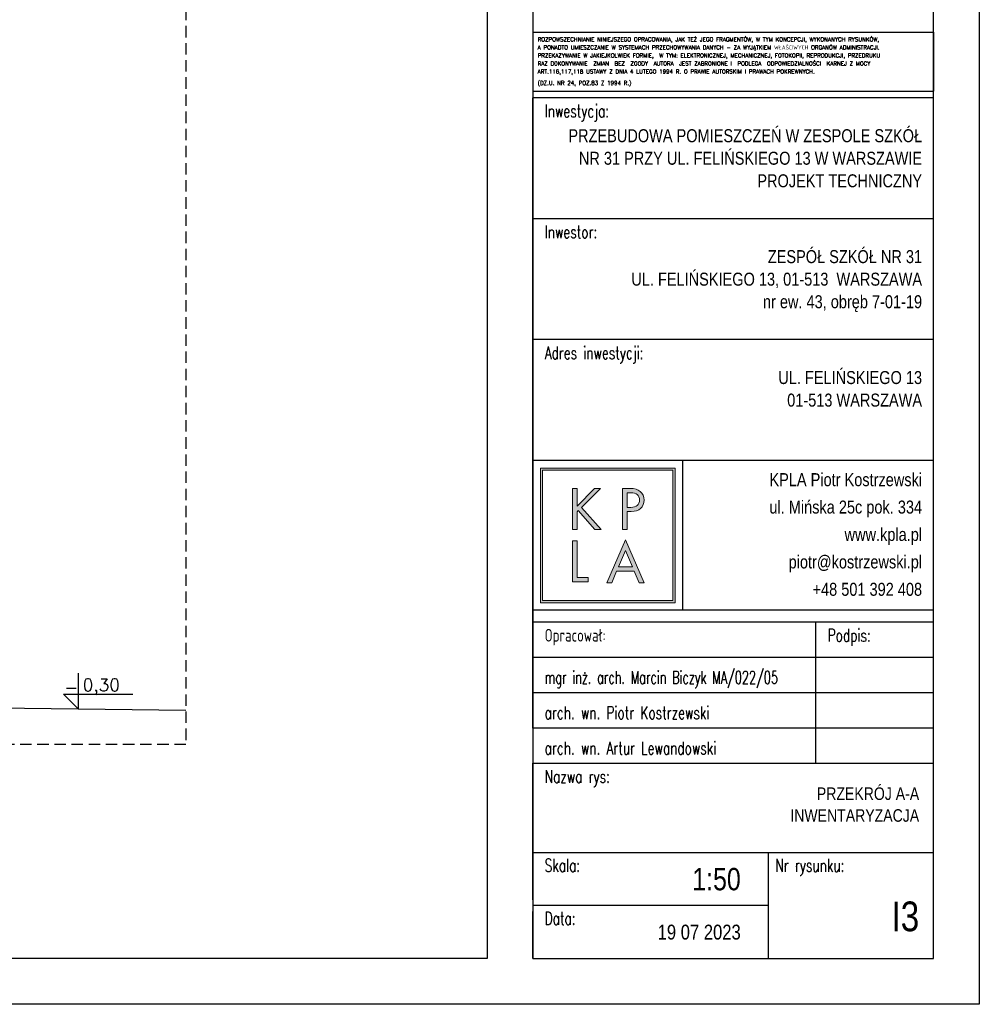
# Model space of a CAD drawing. Extents: x 678233 to 771511, y -128679 to -91169.
# Tile 47 of 62: x 763115 to 763955, y -95393 to -94531. Entities that reach past the tile are written whole.
import ezdxf
from ezdxf.enums import TextEntityAlignment as Align

# ---------------------------------------------------------------- set-up
doc = ezdxf.new("R2010")
doc.units = 0
doc.linetypes.add('DASHED', pattern=[0.75, 0.5, -0.25])
doc.layers.get('0').update_dxf_attribs({"linetype": 'CONTINUOUS'})
doc.layers.get('Defpoints').update_dxf_attribs({"linetype": 'CONTINUOUS'})
for name, color, linetype in [('KOTY', 6, 'CONTINUOUS'), ('OPIS', 2, 'CONTINUOUS'), ('PRZEKROJOWE', 7, 'CONTINUOUS'), ('PRZERYWANA', 9, 'DASHED'), ('ramka', 2, 'CONTINUOUS'), ('tabelka', 2, 'CONTINUOUS')]:
    doc.layers.add(name, color=color, linetype=linetype)
doc.layers.add('Warstwa 1', color=2, linetype='CONTINUOUS', lineweight=18)
doc.styles.add('ARIAL_CE', font='arial.ttf')
doc.styles.add('ROMANS', font='romans.shx', dxfattribs={"width": 0.6})
doc.styles.add('TXT', font='simplex.shx', dxfattribs={"width": 0.7})

# ---------------------------------------------------------------- blocks, each defined once
blk = doc.blocks.new('kpla logo')
h = blk.add_hatch(color=256)
h.paths.add_polyline_path([(3.121, 6.59), (3.117, 6.585), (3.103, 6.571), (3.08, 6.548), (3.048, 6.516), (3.009, 6.477), (2.964, 6.431), (2.92, 6.387), (2.865, 6.332), (2.807, 6.273), (2.745, 6.211), (2.682, 6.148), (2.618, 6.083), (2.562, 6.027), (2.499, 5.963), (2.437, 5.901), (2.379, 5.842), (2.323, 5.786), (2.273, 5.735), (2.233, 5.695), (2.193, 5.655), (2.161, 5.622), (2.136, 5.598), (2.121, 5.583), (2.116, 5.577), (2.116, 5.596), (2.116, 5.651), (2.116, 5.735), (2.116, 5.835), (2.116, 5.956), (2.116, 6.083), (2.116, 6.204), (2.116, 6.325), (2.116, 6.431), (2.116, 6.512), (2.116, 6.569), (2.116, 6.59), (2.111, 6.59), (2.096, 6.59), (2.074, 6.59), (2.048, 6.59), (2.017, 6.59), (1.983, 6.59), (1.951, 6.59), (1.92, 6.59), (1.892, 6.59), (1.871, 6.59), (1.856, 6.59), (1.85, 6.59), (1.85, 6.547), (1.85, 6.418), (1.85, 6.221), (1.85, 5.988), (1.85, 5.707), (1.85, 5.409), (1.85, 5.128), (1.85, 4.846), (1.85, 4.597), (1.85, 4.41), (1.85, 4.277), (1.85, 4.229), (1.855, 4.229), (1.87, 4.229), (1.892, 4.229), (1.918, 4.229), (1.95, 4.229), (1.983, 4.229), (2.015, 4.229), (2.046, 4.229), (2.074, 4.229), (2.095, 4.229), (2.11, 4.229), (2.116, 4.229), (2.116, 4.247), (2.116, 4.302), (2.116, 4.387), (2.116, 4.488), (2.116, 4.608), (2.116, 4.737), (2.116, 4.858), (2.116, 4.979), (2.116, 5.086), (2.116, 5.167), (2.116, 5.224), (2.116, 5.245), (2.117, 5.246), (2.121, 5.249), (2.126, 5.255), (2.133, 5.262), (2.141, 5.27), (2.149, 5.278), (2.157, 5.286), (2.165, 5.294), (2.173, 5.301), (2.178, 5.307), (2.182, 5.31), (2.183, 5.312), (2.201, 5.292), (2.253, 5.233), (2.334, 5.143), (2.429, 5.036), (2.544, 4.907), (2.666, 4.77), (2.781, 4.641), (2.897, 4.512), (2.999, 4.398), (3.075, 4.312), (3.13, 4.251), (3.15, 4.229), (3.156, 4.229), (3.176, 4.229), (3.206, 4.229), (3.242, 4.229), (3.284, 4.229), (3.33, 4.229), (3.373, 4.229), (3.416, 4.229), (3.454, 4.229), (3.483, 4.229), (3.503, 4.229), (3.511, 4.229), (3.49, 4.251), (3.427, 4.32), (3.332, 4.425), (3.219, 4.55), (3.083, 4.7), (2.939, 4.859), (2.803, 5.009), (2.666, 5.159), (2.546, 5.292), (2.455, 5.392), (2.391, 5.463), (2.367, 5.489), (2.387, 5.509), (2.448, 5.569), (2.54, 5.661), (2.65, 5.769), (2.781, 5.9), (2.921, 6.039), (3.053, 6.17), (3.185, 6.302), (3.302, 6.418), (3.39, 6.505), (3.453, 6.567), (3.475, 6.59), (3.469, 6.59), (3.449, 6.59), (3.42, 6.59), (3.385, 6.59), (3.343, 6.59), (3.298, 6.59), (3.256, 6.59), (3.214, 6.59), (3.177, 6.59), (3.148, 6.59), (3.128, 6.59)], flags=0)
h.paths.add_polyline_path([(5.002, 4.229), (5.002, 4.231), (5.002, 4.238), (5.002, 4.252), (5.002, 4.271), (5.002, 4.294), (5.002, 4.322), (5.002, 4.354), (5.002, 4.39), (5.002, 4.421), (5.002, 4.462), (5.002, 4.505), (5.002, 4.551), (5.002, 4.598), (5.002, 4.647), (5.002, 4.696), (5.002, 4.745), (5.002, 4.785), (5.002, 4.834), (5.002, 4.883), (5.002, 4.93), (5.002, 4.976), (5.002, 5.02), (5.002, 5.062), (5.002, 5.101), (5.002, 5.129), (5.002, 5.162), (5.002, 5.191), (5.002, 5.216), (5.002, 5.235), (5.002, 5.25), (5.002, 5.259), (5.002, 5.262), (5.004, 5.262), (5.011, 5.262), (5.023, 5.262), (5.038, 5.262), (5.054, 5.262), (5.074, 5.262), (5.095, 5.262), (5.117, 5.262), (5.137, 5.262), (5.158, 5.262), (5.178, 5.262), (5.196, 5.262), (5.21, 5.262), (5.222, 5.262), (5.229, 5.262), (5.232, 5.262), (5.273, 5.263), (5.316, 5.265), (5.359, 5.269), (5.4, 5.274), (5.437, 5.28), (5.475, 5.288), (5.513, 5.298), (5.549, 5.309), (5.581, 5.32), (5.614, 5.334), (5.647, 5.349), (5.678, 5.365), (5.704, 5.381), (5.732, 5.401), (5.759, 5.421), (5.784, 5.443), (5.805, 5.464), (5.826, 5.488), (5.846, 5.514), (5.866, 5.541), (5.882, 5.567), (5.898, 5.596), (5.913, 5.627), (5.927, 5.658), (5.938, 5.687), (5.949, 5.72), (5.958, 5.754), (5.966, 5.788), (5.971, 5.819), (5.975, 5.854), (5.978, 5.889), (5.979, 5.924), (5.978, 5.958), (5.975, 5.996), (5.971, 6.033), (5.964, 6.069), (5.957, 6.102), (5.947, 6.137), (5.935, 6.171), (5.921, 6.204), (5.907, 6.233), (5.89, 6.265), (5.872, 6.295), (5.852, 6.324), (5.833, 6.349), (5.81, 6.375), (5.785, 6.4), (5.759, 6.423), (5.735, 6.444), (5.708, 6.464), (5.679, 6.483), (5.649, 6.5), (5.621, 6.514), (5.589, 6.528), (5.555, 6.541), (5.519, 6.552), (5.485, 6.56), (5.446, 6.568), (5.405, 6.575), (5.361, 6.581), (5.319, 6.584), (5.271, 6.587), (5.219, 6.589), (5.165, 6.59), (5.161, 6.59), (5.147, 6.59), (5.126, 6.59), (5.098, 6.59), (5.068, 6.59), (5.031, 6.59), (4.992, 6.59), (4.951, 6.59), (4.914, 6.59), (4.874, 6.59), (4.837, 6.59), (4.803, 6.59), (4.778, 6.59), (4.756, 6.59), (4.742, 6.59), (4.736, 6.59), (4.736, 6.567), (4.736, 6.493), (4.736, 6.375), (4.736, 6.221), (4.736, 6.057), (4.736, 5.853), (4.736, 5.635), (4.736, 5.409), (4.736, 5.206), (4.736, 4.986), (4.736, 4.781), (4.736, 4.597), (4.736, 4.457), (4.736, 4.335), (4.736, 4.256), (4.736, 4.229), (4.739, 4.229), (4.747, 4.229), (4.761, 4.229), (4.778, 4.229), (4.796, 4.229), (4.819, 4.229), (4.844, 4.229), (4.869, 4.229), (4.892, 4.229), (4.917, 4.229), (4.94, 4.229), (4.96, 4.229), (4.976, 4.229), (4.99, 4.229), (4.999, 4.229)], flags=0)
h.paths.add_polyline_path([(5.214, 5.503), (5.214, 5.503), (5.213, 5.503), (5.21, 5.503), (5.206, 5.503), (5.201, 5.503), (5.195, 5.503), (5.189, 5.503), (5.181, 5.503), (5.176, 5.503), (5.167, 5.503), (5.158, 5.503), (5.149, 5.503), (5.139, 5.503), (5.129, 5.503), (5.119, 5.503), (5.108, 5.503), (5.101, 5.503), (5.091, 5.503), (5.08, 5.503), (5.071, 5.503), (5.061, 5.503), (5.052, 5.503), (5.043, 5.503), (5.035, 5.503), (5.03, 5.503), (5.023, 5.503), (5.017, 5.503), (5.012, 5.503), (5.008, 5.503), (5.004, 5.503), (5.003, 5.503), (5.002, 5.503), (5.002, 5.51), (5.002, 5.537), (5.002, 5.579), (5.002, 5.635), (5.002, 5.691), (5.002, 5.764), (5.002, 5.843), (5.002, 5.924), (5.002, 5.994), (5.002, 6.073), (5.002, 6.148), (5.002, 6.214), (5.002, 6.262), (5.002, 6.307), (5.002, 6.335), (5.002, 6.345), (5.004, 6.345), (5.01, 6.345), (5.019, 6.345), (5.032, 6.345), (5.045, 6.345), (5.062, 6.345), (5.08, 6.345), (5.099, 6.345), (5.115, 6.345), (5.134, 6.345), (5.151, 6.345), (5.166, 6.345), (5.177, 6.345), (5.188, 6.345), (5.194, 6.345), (5.197, 6.345), (5.228, 6.345), (5.262, 6.344), (5.295, 6.342), (5.326, 6.339), (5.352, 6.336), (5.38, 6.332), (5.406, 6.326), (5.432, 6.32), (5.452, 6.314), (5.475, 6.306), (5.497, 6.297), (5.518, 6.287), (5.535, 6.278), (5.554, 6.266), (5.572, 6.253), (5.59, 6.239), (5.603, 6.227), (5.618, 6.212), (5.631, 6.196), (5.644, 6.179), (5.655, 6.163), (5.666, 6.145), (5.676, 6.125), (5.686, 6.105), (5.693, 6.087), (5.7, 6.065), (5.706, 6.043), (5.711, 6.02), (5.715, 6), (5.718, 5.977), (5.72, 5.952), (5.72, 5.928), (5.719, 5.884), (5.713, 5.836), (5.702, 5.79), (5.687, 5.748), (5.67, 5.714), (5.647, 5.678), (5.62, 5.644), (5.588, 5.614), (5.558, 5.592), (5.519, 5.568), (5.476, 5.548), (5.429, 5.531), (5.386, 5.52), (5.333, 5.511), (5.275, 5.505)], flags=0)
h.paths.add_polyline_path([(2.116, 1.461), (2.116, 1.464), (2.116, 1.479), (2.116, 1.507), (2.116, 1.545), (2.116, 1.594), (2.116, 1.651), (2.116, 1.718), (2.116, 1.791), (2.116, 1.848), (2.116, 1.933), (2.116, 2.023), (2.116, 2.117), (2.116, 2.214), (2.116, 2.314), (2.116, 2.416), (2.116, 2.519), (2.116, 2.592), (2.116, 2.695), (2.116, 2.795), (2.116, 2.894), (2.116, 2.989), (2.116, 3.08), (2.116, 3.166), (2.116, 3.247), (2.116, 3.3), (2.116, 3.368), (2.116, 3.429), (2.116, 3.48), (2.116, 3.521), (2.116, 3.552), (2.116, 3.571), (2.116, 3.577), (2.113, 3.577), (2.105, 3.577), (2.092, 3.577), (2.074, 3.577), (2.057, 3.577), (2.034, 3.577), (2.009, 3.577), (1.983, 3.577), (1.961, 3.577), (1.936, 3.577), (1.913, 3.577), (1.892, 3.577), (1.877, 3.577), (1.863, 3.577), (1.854, 3.577), (1.85, 3.577), (1.85, 3.556), (1.85, 3.483), (1.85, 3.364), (1.85, 3.208), (1.85, 3.051), (1.85, 2.846), (1.85, 2.625), (1.85, 2.397), (1.85, 2.201), (1.85, 1.979), (1.85, 1.771), (1.85, 1.585), (1.85, 1.45), (1.85, 1.325), (1.85, 1.245), (1.85, 1.216), (1.858, 1.216), (1.887, 1.216), (1.933, 1.216), (1.993, 1.216), (2.054, 1.216), (2.133, 1.216), (2.219, 1.216), (2.307, 1.216), (2.383, 1.216), (2.469, 1.216), (2.549, 1.216), (2.621, 1.216), (2.673, 1.216), (2.722, 1.216), (2.753, 1.216), (2.764, 1.216), (2.764, 1.219), (2.764, 1.226), (2.764, 1.238), (2.764, 1.255), (2.764, 1.271), (2.764, 1.292), (2.764, 1.315), (2.764, 1.339), (2.764, 1.359), (2.764, 1.382), (2.764, 1.403), (2.764, 1.422), (2.764, 1.436), (2.764, 1.449), (2.764, 1.458), (2.764, 1.461), (2.758, 1.461), (2.738, 1.461), (2.705, 1.461), (2.662, 1.461), (2.619, 1.461), (2.563, 1.461), (2.502, 1.461), (2.44, 1.461), (2.386, 1.461), (2.325, 1.461), (2.268, 1.461), (2.217, 1.461), (2.18, 1.461), (2.146, 1.461), (2.124, 1.461)], flags=0)
h.paths.add_polyline_path([(4.4, 1.829), (4.402, 1.829), (4.41, 1.829), (4.423, 1.829), (4.441, 1.829), (4.464, 1.829), (4.492, 1.829), (4.523, 1.829), (4.558, 1.829), (4.586, 1.829), (4.626, 1.829), (4.669, 1.829), (4.714, 1.829), (4.76, 1.829), (4.808, 1.829), (4.856, 1.829), (4.905, 1.829), (4.941, 1.829), (4.99, 1.829), (5.037, 1.829), (5.084, 1.829), (5.129, 1.829), (5.172, 1.829), (5.213, 1.829), (5.251, 1.829), (5.278, 1.829), (5.31, 1.829), (5.339, 1.829), (5.363, 1.829), (5.383, 1.829), (5.397, 1.829), (5.406, 1.829), (5.409, 1.829), (5.412, 1.823), (5.42, 1.802), (5.434, 1.768), (5.453, 1.724), (5.472, 1.679), (5.496, 1.621), (5.522, 1.559), (5.549, 1.494), (5.572, 1.438), (5.599, 1.375), (5.623, 1.317), (5.645, 1.264), (5.661, 1.225), (5.676, 1.19), (5.685, 1.168), (5.689, 1.16), (5.691, 1.16), (5.7, 1.16), (5.715, 1.16), (5.734, 1.16), (5.754, 1.16), (5.779, 1.16), (5.806, 1.16), (5.834, 1.16), (5.858, 1.16), (5.885, 1.16), (5.911, 1.16), (5.934, 1.16), (5.951, 1.16), (5.966, 1.16), (5.976, 1.16), (5.979, 1.16), (5.969, 1.182), (5.936, 1.26), (5.883, 1.384), (5.813, 1.546), (5.741, 1.714), (5.649, 1.929), (5.55, 2.159), (5.448, 2.397), (5.358, 2.606), (5.259, 2.837), (5.166, 3.054), (5.083, 3.248), (5.021, 3.392), (4.966, 3.521), (4.93, 3.605), (4.917, 3.634), (4.907, 3.611), (4.873, 3.534), (4.819, 3.41), (4.747, 3.248), (4.673, 3.079), (4.579, 2.865), (4.478, 2.635), (4.374, 2.397), (4.282, 2.188), (4.18, 1.957), (4.085, 1.74), (4, 1.546), (3.937, 1.402), (3.88, 1.273), (3.843, 1.189), (3.83, 1.16), (3.833, 1.16), (3.842, 1.16), (3.856, 1.16), (3.875, 1.16), (3.895, 1.16), (3.919, 1.16), (3.946, 1.16), (3.974, 1.16), (3.998, 1.16), (4.025, 1.16), (4.05, 1.16), (4.072, 1.16), (4.089, 1.16), (4.104, 1.16), (4.114, 1.16), (4.117, 1.16), (4.12, 1.166), (4.128, 1.187), (4.143, 1.22), (4.161, 1.264), (4.18, 1.31), (4.205, 1.368), (4.231, 1.43), (4.259, 1.494), (4.282, 1.551), (4.309, 1.613), (4.334, 1.672), (4.356, 1.724), (4.373, 1.763), (4.387, 1.798), (4.397, 1.821)], flags=0)
h.paths.add_polyline_path([(4.914, 3.018), (4.914, 3.017), (4.916, 3.011), (4.921, 3), (4.928, 2.983), (4.937, 2.961), (4.948, 2.934), (4.961, 2.904), (4.975, 2.87), (4.982, 2.852), (4.998, 2.814), (5.015, 2.773), (5.033, 2.73), (5.052, 2.685), (5.071, 2.639), (5.09, 2.593), (5.11, 2.546), (5.12, 2.522), (5.139, 2.475), (5.159, 2.428), (5.177, 2.383), (5.196, 2.339), (5.213, 2.297), (5.23, 2.258), (5.245, 2.221), (5.252, 2.203), (5.266, 2.171), (5.277, 2.143), (5.287, 2.119), (5.295, 2.099), (5.301, 2.085), (5.305, 2.076), (5.306, 2.073), (5.301, 2.073), (5.276, 2.073), (5.236, 2.073), (5.182, 2.073), (5.134, 2.073), (5.064, 2.073), (4.987, 2.073), (4.908, 2.073), (4.849, 2.073), (4.771, 2.073), (4.699, 2.073), (4.634, 2.073), (4.593, 2.073), (4.549, 2.073), (4.52, 2.073), (4.51, 2.073), (4.513, 2.08), (4.525, 2.109), (4.546, 2.157), (4.573, 2.221), (4.597, 2.277), (4.633, 2.361), (4.672, 2.452), (4.712, 2.546), (4.742, 2.616), (4.781, 2.708), (4.818, 2.794), (4.85, 2.87), (4.872, 2.92), (4.894, 2.972), (4.908, 3.006)], flags=0)
h.paths.add_polyline_path([(7.769, 0), (7.769, 0.009), (7.769, 0.062), (7.769, 0.161), (7.769, 0.301), (7.769, 0.48), (7.769, 0.694), (7.769, 0.94), (7.769, 1.214), (7.769, 1.391), (7.769, 1.704), (7.769, 2.037), (7.769, 2.387), (7.769, 2.75), (7.769, 3.122), (7.769, 3.502), (7.769, 3.885), (7.769, 4.115), (7.769, 4.496), (7.769, 4.872), (7.769, 5.239), (7.769, 5.594), (7.769, 5.934), (7.769, 6.256), (7.769, 6.555), (7.769, 6.723), (7.769, 6.981), (7.769, 7.208), (7.769, 7.401), (7.769, 7.557), (7.769, 7.673), (7.769, 7.745), (7.769, 7.769), (7.707, 7.769), (7.468, 7.769), (7.076, 7.769), (6.555, 7.769), (6.065, 7.769), (5.383, 7.769), (4.647, 7.769), (3.885, 7.769), (3.274, 7.769), (2.53, 7.769), (1.835, 7.769), (1.214, 7.769), (0.788, 7.769), (0.368, 7.769), (0.096, 7.769), (0, 7.769), (0, 7.707), (0, 7.468), (0, 7.076), (0, 6.555), (0, 6.065), (0, 5.383), (0, 4.647), (0, 3.885), (0, 3.274), (0, 2.53), (0, 1.835), (0, 1.214), (0, 0.788), (0, 0.368), (0, 0.096), (0, 0), (0.062, 0), (0.301, 0), (0.694, 0), (1.214, 0), (1.704, 0), (2.387, 0), (3.122, 0), (3.885, 0), (4.496, 0), (5.239, 0), (5.934, 0), (6.555, 0), (6.981, 0), (7.401, 0), (7.673, 0)])
h.paths.add_polyline_path([(0.131, 0.131), (0.131, 0.14), (0.131, 0.192), (0.131, 0.287), (0.131, 0.422), (0.131, 0.595), (0.131, 0.802), (0.131, 1.039), (0.131, 1.304), (0.131, 1.475), (0.131, 1.778), (0.131, 2.1), (0.131, 2.437), (0.131, 2.788), (0.131, 3.148), (0.131, 3.515), (0.131, 3.885), (0.131, 4.107), (0.131, 4.475), (0.131, 4.838), (0.131, 5.193), (0.131, 5.536), (0.131, 5.865), (0.131, 6.176), (0.131, 6.465), (0.131, 6.627), (0.131, 6.876), (0.131, 7.096), (0.131, 7.282), (0.131, 7.433), (0.131, 7.545), (0.131, 7.614), (0.131, 7.638), (0.192, 7.638), (0.422, 7.638), (0.802, 7.638), (1.304, 7.638), (1.778, 7.638), (2.437, 7.638), (3.148, 7.638), (3.885, 7.638), (4.475, 7.638), (5.193, 7.638), (5.865, 7.638), (6.465, 7.638), (6.876, 7.638), (7.282, 7.638), (7.545, 7.638), (7.638, 7.638), (7.638, 7.578), (7.638, 7.347), (7.638, 6.968), (7.638, 6.465), (7.638, 5.992), (7.638, 5.332), (7.638, 4.621), (7.638, 3.885), (7.638, 3.294), (7.638, 2.576), (7.638, 1.904), (7.638, 1.304), (7.638, 0.893), (7.638, 0.487), (7.638, 0.225), (7.638, 0.131), (7.578, 0.131), (7.347, 0.131), (6.968, 0.131), (6.465, 0.131), (5.992, 0.131), (5.332, 0.131), (4.621, 0.131), (3.885, 0.131), (3.294, 0.131), (2.576, 0.131), (1.904, 0.131), (1.304, 0.131), (0.893, 0.131), (0.487, 0.131), (0.225, 0.131)], flags=16)
at = {"layer": 'Warstwa 1', "color": 250}
for points, knots in [([(7.769, 0), (7.769, 0), (0, 0), (0, 0), (0, 0), (0, 0), (0, 7.769), (0, 7.769), (0, 7.769), (0, 7.769), (7.769, 7.769), (7.769, 7.769), (7.769, 7.769), (7.769, 7.769), (7.769, 0), (7.769, 0)], [0, 0, 0, 0, 0.2, 0.2, 0.2, 0.2, 0.4, 0.4, 0.4, 0.4, 0.6, 0.6, 0.6, 0.6, 1, 1, 1, 1]), ([(0.131, 0.131), (0.131, 0.131), (7.638, 0.131), (7.638, 0.131), (7.638, 0.131), (7.638, 0.131), (7.638, 7.638), (7.638, 7.638), (7.638, 7.638), (7.638, 7.638), (0.131, 7.638), (0.131, 7.638), (0.131, 7.638), (0.131, 7.638), (0.131, 0.131), (0.131, 0.131)], [0, 0, 0, 0, 0.2, 0.2, 0.2, 0.2, 0.4, 0.4, 0.4, 0.4, 0.6, 0.6, 0.6, 0.6, 1, 1, 1, 1]), ([(3.121, 6.59), (3.121, 6.59), (3.475, 6.59), (3.475, 6.59), (3.475, 6.59), (3.475, 6.59), (2.367, 5.489), (2.367, 5.489), (2.367, 5.489), (2.367, 5.489), (3.511, 4.229), (3.511, 4.229), (3.511, 4.229), (3.511, 4.229), (3.15, 4.229), (3.15, 4.229), (3.15, 4.229), (3.15, 4.229), (2.183, 5.312), (2.183, 5.312), (2.183, 5.312), (2.183, 5.312), (2.116, 5.245), (2.116, 5.245), (2.116, 5.245), (2.116, 5.245), (2.116, 4.229), (2.116, 4.229), (2.116, 4.229), (2.116, 4.229), (1.85, 4.229), (1.85, 4.229), (1.85, 4.229), (1.85, 4.229), (1.85, 6.59), (1.85, 6.59), (1.85, 6.59), (1.85, 6.59), (2.116, 6.59), (2.116, 6.59), (2.116, 6.59), (2.116, 6.59), (2.116, 5.577), (2.116, 5.577), (2.116, 5.577), (2.116, 5.577), (3.121, 6.59), (3.121, 6.59)], [0, 0, 0, 0, 0.076923, 0.076923, 0.076923, 0.076923, 0.153846, 0.153846, 0.153846, 0.153846, 0.230769, 0.230769, 0.230769, 0.230769, 0.307692, 0.307692, 0.307692, 0.307692, 0.384615, 0.384615, 0.384615, 0.384615, 0.461538, 0.461538, 0.461538, 0.461538, 0.538462, 0.538462, 0.538462, 0.538462, 0.615385, 0.615385, 0.615385, 0.615385, 0.692308, 0.692308, 0.692308, 0.692308, 0.769231, 0.769231, 0.769231, 0.769231, 0.846154, 0.846154, 0.846154, 0.846154, 1, 1, 1, 1]), ([(5.002, 4.229), (5.002, 4.229), (4.736, 4.229), (4.736, 4.229), (4.736, 4.229), (4.736, 4.229), (4.736, 6.59), (4.736, 6.59), (4.736, 6.59), (4.736, 6.59), (5.165, 6.59), (5.165, 6.59), (5.165, 6.59), (5.455, 6.59), (5.621, 6.544), (5.759, 6.423), (5.759, 6.423), (5.898, 6.307), (5.979, 6.122), (5.979, 5.924), (5.979, 5.924), (5.979, 5.74), (5.905, 5.56), (5.784, 5.443), (5.784, 5.443), (5.657, 5.326), (5.469, 5.262), (5.232, 5.262), (5.232, 5.262), (5.232, 5.262), (5.002, 5.262), (5.002, 5.262), (5.002, 5.262), (5.002, 5.262), (5.002, 4.229), (5.002, 4.229)], [0, 0, 0, 0, 0.1, 0.1, 0.1, 0.1, 0.2, 0.2, 0.2, 0.2, 0.3, 0.3, 0.3, 0.3, 0.4, 0.4, 0.4, 0.4, 0.5, 0.5, 0.5, 0.5, 0.6, 0.6, 0.6, 0.6, 0.7, 0.7, 0.7, 0.7, 0.8, 0.8, 0.8, 0.8, 1, 1, 1, 1]), ([(5.214, 5.503), (5.536, 5.503), (5.72, 5.659), (5.72, 5.928), (5.72, 5.928), (5.72, 6.055), (5.671, 6.169), (5.59, 6.239), (5.59, 6.239), (5.501, 6.314), (5.388, 6.345), (5.197, 6.345), (5.197, 6.345), (5.197, 6.345), (5.002, 6.345), (5.002, 6.345), (5.002, 6.345), (5.002, 6.345), (5.002, 5.503), (5.002, 5.503), (5.002, 5.503), (5.002, 5.503), (5.214, 5.503), (5.214, 5.503)], [0, 0, 0, 0, 0.142857, 0.142857, 0.142857, 0.142857, 0.285714, 0.285714, 0.285714, 0.285714, 0.428571, 0.428571, 0.428571, 0.428571, 0.571429, 0.571429, 0.571429, 0.571429, 0.714286, 0.714286, 0.714286, 0.714286, 1, 1, 1, 1]), ([(2.116, 1.461), (2.116, 1.461), (2.764, 1.461), (2.764, 1.461), (2.764, 1.461), (2.764, 1.461), (2.764, 1.216), (2.764, 1.216), (2.764, 1.216), (2.764, 1.216), (1.85, 1.216), (1.85, 1.216), (1.85, 1.216), (1.85, 1.216), (1.85, 3.577), (1.85, 3.577), (1.85, 3.577), (1.85, 3.577), (2.116, 3.577), (2.116, 3.577), (2.116, 3.577), (2.116, 3.577), (2.116, 1.461), (2.116, 1.461)], [0, 0, 0, 0, 0.142857, 0.142857, 0.142857, 0.142857, 0.285714, 0.285714, 0.285714, 0.285714, 0.428571, 0.428571, 0.428571, 0.428571, 0.571429, 0.571429, 0.571429, 0.571429, 0.714286, 0.714286, 0.714286, 0.714286, 1, 1, 1, 1]), ([(4.4, 1.829), (4.4, 1.829), (4.117, 1.16), (4.117, 1.16), (4.117, 1.16), (4.117, 1.16), (3.83, 1.16), (3.83, 1.16), (3.83, 1.16), (3.83, 1.16), (4.917, 3.634), (4.917, 3.634), (4.917, 3.634), (4.917, 3.634), (5.979, 1.16), (5.979, 1.16), (5.979, 1.16), (5.979, 1.16), (5.689, 1.16), (5.689, 1.16), (5.689, 1.16), (5.689, 1.16), (5.409, 1.829), (5.409, 1.829), (5.409, 1.829), (5.409, 1.829), (4.4, 1.829), (4.4, 1.829)], [0, 0, 0, 0, 0.125, 0.125, 0.125, 0.125, 0.25, 0.25, 0.25, 0.25, 0.375, 0.375, 0.375, 0.375, 0.5, 0.5, 0.5, 0.5, 0.625, 0.625, 0.625, 0.625, 0.75, 0.75, 0.75, 0.75, 1, 1, 1, 1]), ([(4.914, 3.018), (4.914, 3.018), (4.51, 2.073), (4.51, 2.073), (4.51, 2.073), (4.51, 2.073), (5.306, 2.073), (5.306, 2.073), (5.306, 2.073), (5.306, 2.073), (4.914, 3.018), (4.914, 3.018)], [0, 0, 0, 0, 0.25, 0.25, 0.25, 0.25, 0.5, 0.5, 0.5, 0.5, 1, 1, 1, 1])]:
    blk.add_open_spline(points, degree=3, knots=knots, dxfattribs=at)
blk = doc.blocks.new('TABELKA NOWA 334')
at = {"layer": 'tabelka', "ltscale": 2}
for p, q in [((42790.4, -47472.2), (43615.4, -47472.2)), ((42790.4, -47472.2), (42790.4, -47593.6)), ((43615.4, -47472.2), (43615.4, -47593.6)), ((42790.4, -47593.6), (43615.4, -47593.6)), ((42790.4, -48703.2), (42790.4, -47607.4)), ((43615.4, -47607.4), (42790.4, -47607.4)), ((43615.4, -47856.3), (42790.4, -47856.3)), ((43615.4, -48105.3), (42790.4, -48105.3)), ((43615.4, -48354.2), (42790.4, -48354.2)), ((43615.4, -48662.5), (42790.4, -48662.5)), ((43615.4, -48686.7), (42790.4, -48686.7)), ((43615.4, -48686.7), (42790.4, -48686.7)), ((42790.4, -48904.9), (42790.4, -48686.7)), ((43373.1, -48977.6), (43373.1, -48686.7)), ((43615.4, -48759.4), (42790.4, -48759.4)), ((42790.4, -48832.1), (43615.4, -48832.1)), ((43615.4, -48904.9), (42790.4, -48904.9)), ((42790.4, -48977.6), (43615.4, -48977.6)), ((42790.4, -48977.6), (43615.4, -48977.6)), ((42790.4, -49161.5), (42790.4, -48977.6)), ((42790.4, -49161.5), (43615.4, -49161.5)), ((42790.4, -49161.5), (43275.1, -49161.5)), ((42790.4, -49258.4), (42790.4, -49161.5)), ((43275.1, -49161.5), (43275.1, -49379.6)), ((43275.1, -49270.5), (42790.4, -49270.5)), ((42790.4, -49379.6), (42790.4, -49282.7))]:
    blk.add_line(p, q, dxfattribs=at)
blk.add_lwpolyline([(42790.4, -49379.6), (43615.4, -49379.6), (43615.4, -47607.4), (42790.4, -47607.4)], close=True, dxfattribs=at)
blk.add_lwpolyline([(43098.7, -48354.2), (43098.7, -48662.5)], dxfattribs=at)
at = {"layer": 'tabelka', "ltscale": 2, "xscale": 35.70926211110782, "yscale": 35.70926211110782, "zscale": 35.70926211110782}
blk.add_blockref('kpla logo', (42805.8, -48647.1), dxfattribs=at)
at = {"layer": 'tabelka', "ltscale": 2, "style": 'ROMANS'}
for s, height, p in [('ROZPOWSZECHNIANIE NINIEJSZEGO OPRACOWANIA, JAK TEŻ JEGO FRAGMENTÓW, W TYM KONCEPCJI, WYKONANYCH RYSUNKÓW,', 8.2817, (42800.3, -47491.3)), ('A PONADTO UMIESZCZANIE W SYSTEMACH PRZECHOWYWANIA DANYCH - ZA WYJĄTKIEM WŁAŚCIWYCH ORGANÓW ADMINISTRACJI. ', 8.2817, (42800.3, -47507.8)), ('PRZEKAZYWANIE W JAKIEJKOLWIEK FORMIE,  W TYM: ELEKTRONICZNEJ, MECHANICZNEJ, FOTOKOPII, REPRODUKCJI, PRZEDRUKU', 8.2817, (42800.3, -47524.4)), ('RAZ D0KONYWANIE  ZMIAN  BEZ  ZGODY  AUTORA  JEST ZABRONIONE I  PODLEGA  ODPOWIEDZIALNOŚCI  KARNEJ Z MOCY ', 8.2817, (42800.3, -47541)), ('ART.116,117,118 USTAWY Z DNIA 4 LUTEGO 1994 R. O PRAWIE AUTORSKIM I PRAWACH POKREWNYCH.', 8.282, (42800.3, -47557.5)), ('(DZ.U. NR 24, POZ.83 Z 1994 R.)', 8.282, (42800.3, -47581.1))]:
    blk.add_text(s, height=height, rotation=359.9955, dxfattribs=at).set_placement(p)
at = {"layer": 'tabelka', "ltscale": 2, "style": 'ROMANS', "width": 0.7}
for s, height, p in [('Inwestycja:', 26.174, (42814.7, -47647.6)), ('Inwestor:', 26.17, (42814.7, -47896.6)), ('Adres inwestycji:', 26.174, (42814.7, -48145.5)), ('Opracował:', 26.17, (42814.7, -48727)), ('Podpis:', 26.17, (43397.3, -48727)), ('Nazwa rys:', 26.17, (42814.7, -49017.8)), ('Skala:', 26.17, (42814.7, -49200.7)), ('Nr rysunku:', 26.174, (43289.7, -49200.7)), ('Data:', 26.17, (42814.7, -49309.8))]:
    blk.add_text(s, height=height, dxfattribs=at).set_placement(p)
at = {"layer": 'tabelka', "ltscale": 2, "style": 'ARIAL_CE', "width": 0.8}
for s, p in [('KPLA Piotr Kostrzewski', (43591.7, -48407)), ('ul. Mińska 25c pok. 334', (43591.7, -48463.4)), ('www.kpla.pl', (43591.7, -48519.8)), ('  piotr@kostrzewski.pl', (43591.7, -48576.3)), ('+48 501 392 408', (43591.7, -48632.7))]:
    blk.add_text(s, height=26.775, dxfattribs=at).set_placement(p, align=Align.RIGHT)
for tag, height, p in [('Inwestycja 1', 26.8, (43591.7, -47698.9)), ('Inwestycja 2', 26.8, (43591.7, -47745.3)), ('Inwestycja 3', 26.8, (43591.7, -47791.7)), ('Inwestycja 4', 26.8, (43591.7, -47838.1)), ('INWESTOR 1', 26.8, (43591.7, -47947.8)), ('INWESTOR 2', 26.8, (43591.7, -47994.2)), ('INWESTOR 3', 26.8, (43591.7, -48040.6)), ('INWESTOR 4', 26.8, (43591.7, -48087.1)), ('Adres 1', 26.8, (43591.7, -48196.8)), ('Adres 2', 26.8, (43591.7, -48243.2)), ('Adres 3', 26.8, (43591.7, -48289.6)), ('Adres 4', 26.8, (43591.7, -48336)), ('TEMAT1', 25.9, (43585.8, -49053)), ('TEMAT2', 25.9, (43585.8, -49097.9)), ('TEMAT3', 25.9, (43585.8, -49142.8))]:
    blk.add_attdef(tag, text='', height=height, dxfattribs=at).set_placement(p, align=Align.RIGHT)
at = {"layer": 'tabelka', "ltscale": 2, "style": 'ROMANS', "width": 0.7, "flags": 4}
for tag, p in [('arch. wn. Piotr Kostrzewski', (42814.7, -48813.8)), ('arch. wn. Artur Lewandowski', (42814.7, -48886.5)), ('....', (42814.7, -48959.2))]:
    blk.add_attdef(tag, p, '', height=26.2, dxfattribs=at)
at = {"layer": 'tabelka', "ltscale": 2, "style": 'ARIAL_CE', "width": 0.8}
for tag, height, p in [('1:20', 45.9, (43218.4, -49216)), ('A 12', 61.2, (43585.8, -49292.7)), ('sierpień 2013', 30.6, (43218.4, -49325.1))]:
    blk.add_attdef(tag, text='', height=height, dxfattribs=at).set_placement(p, align=Align.MIDDLE_RIGHT)

msp = doc.modelspace()

# ---------------------------------------------------------------- linework, layer by layer
at = {"layer": 'Defpoints'}
msp.add_lwpolyline([(761854.91, -93907.99), (763954.91, -93907.99), (763954.91, -95392.99), (761854.91, -95392.99)], close=True, dxfattribs=at)
at = {"layer": 'KOTY', "linetype": 'ByBlock'}
for p, q in [((763166.23, -95103.11), (763166.23, -95134.33)), ((763166.23, -95134.33), (763153.5, -95121.6)), ((763153.5, -95121.6), (763214.07, -95121.6))]:
    msp.add_line(p, q, dxfattribs=at)
at = {"layer": 'PRZEKROJOWE'}
msp.add_line((763071.98, -95133.14), (763260.48, -95135.51), dxfattribs=at)
at = {"layer": 'PRZERYWANA', "ltscale": 20}
for p, q in [((763260.48, -94431.73), (763260.48, -95165.51)), ((763260.48, -95165.51), (762235.98, -95165.51))]:
    msp.add_line(p, q, dxfattribs=at)
at = {"layer": 'tabelka'}
for points in [[(761947.77, -93947.99), (763524.2, -93947.99), (763524.2, -95352.99), (761947.77, -95352.99)], [(763564.2, -95352.99), (763914.91, -95352.99), (763914.91, -93947.99), (763564.2, -93947.99)]]:
    msp.add_lwpolyline(points, close=True, dxfattribs=at)

# ---------------------------------------------------------------- block references
at = {"layer": 'ramka'}
ref = msp.add_blockref('TABELKA NOWA 334', (745373.92, -74361.64), dxfattribs=dict(at, xscale=0.425101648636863, yscale=0.425101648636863, zscale=0.425101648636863))
ref.add_attrib('....', 'arch. wn. Artur Lewandowski', (763574.5, -95174.28), dxfattribs={"layer": 'tabelka', "ltscale": 2, "height": 11.1265, "style": 'ROMANS', "width": 0.7})
ref.add_attrib('arch. wn. Artur Lewandowski', 'arch. wn. Piotr Kostrzewski', (763574.5, -95143.37), dxfattribs={"layer": 'tabelka', "ltscale": 2, "height": 11.1265, "style": 'ROMANS', "width": 0.7})
ref.add_attrib('arch. wn. Piotr Kostrzewski', 'mgr inż. arch. Marcin Biczyk MA/022/05', (763574.5, -95112.47), dxfattribs={"layer": 'tabelka', "ltscale": 2, "height": 11.1265, "style": 'ROMANS', "width": 0.65})
ref.add_attrib('Adres 1', 'UL. FELIŃSKIEGO 13', dxfattribs={"layer": 'tabelka', "ltscale": 2, "height": 11.3822, "style": 'ARIAL_CE', "width": 0.8}).set_placement((763904.82, -94850.17), align=Align.RIGHT)
ref.add_attrib('Adres 2', '01-513 WARSZAWA', dxfattribs={"layer": 'tabelka', "ltscale": 2, "height": 11.3822, "style": 'ARIAL_CE', "width": 0.8}).set_placement((763904.82, -94869.9), align=Align.RIGHT)
ref.add_attrib('INWESTOR 1', 'ZESPÓŁ SZKÓŁ NR 31', dxfattribs={"layer": 'tabelka', "ltscale": 2, "height": 11.3822, "style": 'ARIAL_CE', "width": 0.8}).set_placement((763904.82, -94744.34), align=Align.RIGHT)
ref.add_attrib('INWESTOR 2', 'UL. FELIŃSKIEGO 13, 01-513  WARSZAWA', dxfattribs={"layer": 'tabelka', "ltscale": 2, "height": 11.3822, "style": 'ARIAL_CE', "width": 0.8}).set_placement((763904.82, -94764.07), align=Align.RIGHT)
ref.add_attrib('INWESTOR 3', 'nr ew. 43, obręb 7-01-19', dxfattribs={"layer": 'tabelka', "ltscale": 2, "height": 11.3822, "style": 'ARIAL_CE', "width": 0.8}).set_placement((763904.82, -94783.8), align=Align.RIGHT)
ref.add_attrib('Inwestycja 1', 'PRZEBUDOWA POMIESZCZEŃ W ZESPOLE SZKÓŁ', dxfattribs={"layer": 'tabelka', "ltscale": 2, "height": 11.3822, "style": 'ARIAL_CE', "width": 0.8}).set_placement((763904.82, -94638.51), align=Align.RIGHT)
ref.add_attrib('Inwestycja 2', ' NR 31 PRZY UL. FELIŃSKIEGO 13 W WARSZAWIE', dxfattribs={"layer": 'tabelka', "ltscale": 2, "height": 11.3822, "style": 'ARIAL_CE', "width": 0.8}).set_placement((763904.82, -94658.24), align=Align.RIGHT)
ref.add_attrib('Inwestycja 3', 'PROJEKT TECHNICZNY', dxfattribs={"layer": 'tabelka', "ltscale": 2, "height": 11.3822, "style": 'ARIAL_CE', "width": 0.8}).set_placement((763904.82, -94677.97), align=Align.RIGHT)
ref.add_attrib('1:20', '1:50', dxfattribs={"layer": 'tabelka', "ltscale": 2, "height": 19.512, "style": 'ARIAL_CE', "width": 0.8}).set_placement((763746.14, -95283.45), align=Align.MIDDLE_RIGHT)
ref.add_attrib('sierpień 2013', '19 07 2023', dxfattribs={"layer": 'tabelka', "ltscale": 2, "height": 13.008, "style": 'ARIAL_CE', "width": 0.8}).set_placement((763746.14, -95329.81), align=Align.MIDDLE_RIGHT)
ref.add_attrib('A 12', 'I3', dxfattribs={"layer": 'tabelka', "ltscale": 2, "height": 26.017, "style": 'ARIAL_CE', "width": 0.8}).set_placement((763902.31, -95316.04), align=Align.MIDDLE_RIGHT)
ref.add_attrib('TEMAT1', 'PRZEKRÓJ A-A', dxfattribs={"layer": 'tabelka', "ltscale": 2, "height": 11.0123, "style": 'ARIAL_CE', "width": 0.8}).set_placement((763902.31, -95214.15), align=Align.RIGHT)
ref.add_attrib('TEMAT2', 'INWENTARYZACJA', dxfattribs={"layer": 'tabelka', "ltscale": 2, "height": 11.0123, "style": 'ARIAL_CE', "width": 0.8}).set_placement((763902.31, -95233.24), align=Align.RIGHT)

# ---------------------------------------------------------------- texts
at = {"layer": 'OPIS', "linetype": 'Continuous', "style": 'TXT', "flags": 4}
msp.add_attdef('0,30', text='0.00', height=10.8, dxfattribs=at).set_placement((763170.33, -95113.45), align=Align.MIDDLE_LEFT)
msp.add_attdef('-', (763154.19, -95120.9), '+', height=10.8, dxfattribs=at)

doc.saveas('drawing.dxf')
